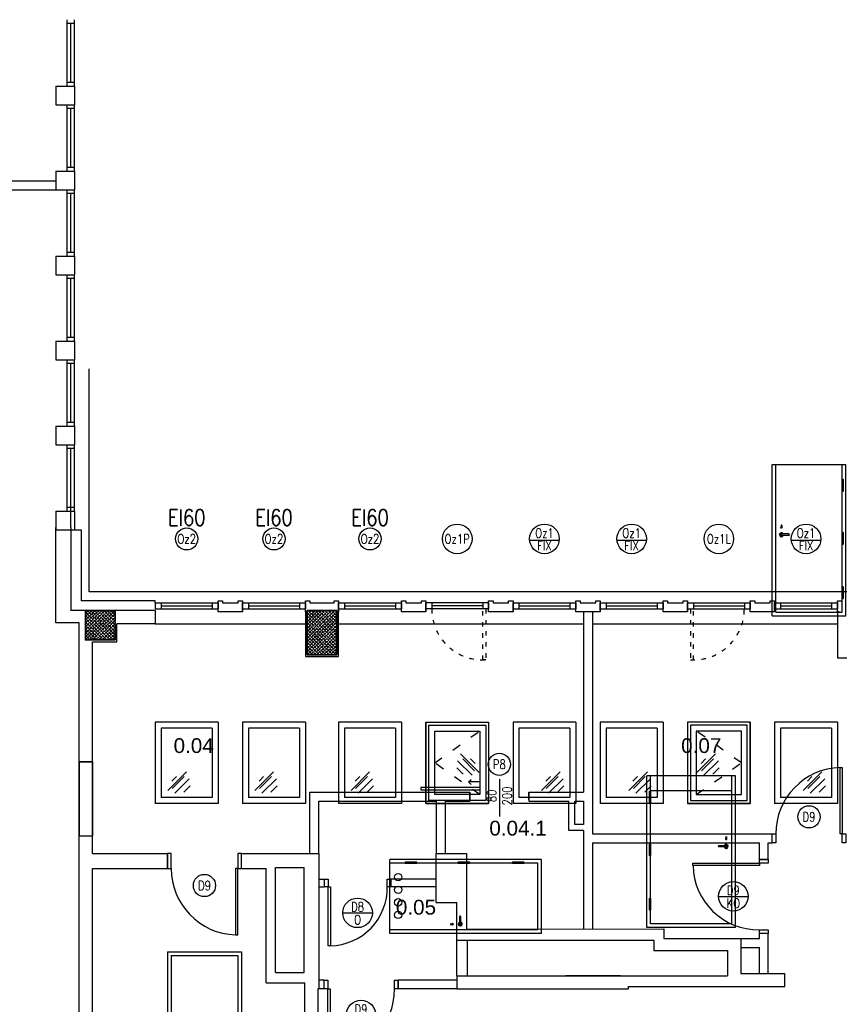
# Model space of a CAD drawing. Header units: millimetres. Extents: x 44889 to 52866, y -11417 to -4315.
# Tile 64 of 74: x 48862 to 49416, y -6253 to -5587. Entities that reach past the tile are written whole.
import ezdxf

# ---------------------------------------------------------------- set-up
doc = ezdxf.new("R2010")
doc.units = ezdxf.units.MM
doc.linetypes.add('Zestawienia drzwi i okien$0$ACAD_ISO03W100', pattern=[30, 12, -18])
doc.layers.get('0').update_dxf_attribs({"color": 9})
doc.layers.add('kreskowanie', color=9, linetype='Continuous', lineweight=18)
doc.layers.add('słupy gr0.7', color=9, linetype='Continuous', lineweight=35)
for name, color, linetype in [('Podkład', 9, 'Continuous'), ('Zestawienia drzwi i okien$0$+ stolarka przekrój', 251, 'Continuous'), ('Zestawienia drzwi i okien$0$^ opisy p.poż.', 251, 'Continuous')]:
    doc.layers.add(name, color=color, linetype=linetype)
doc.layers.add('Zestawienia drzwi i okien$0$+ stolarka widok', color=251, linetype='Continuous', plot=False)
doc.layers.add('Zestawienia drzwi i okien$0$^ opis stolarki', color=251, linetype='Continuous', lineweight=25, plot=False)
doc.styles.get("Standard").update_dxf_attribs({"font": 'arial.ttf', "height": 15})
doc.styles.add('Zestawienia drzwi i okien$0$anka1', font='romans.shx', dxfattribs={"width": 0.8})

# ---------------------------------------------------------------- blocks, each defined once
blk = doc.blocks.new('słup 4')
at = {"layer": 'kreskowanie'}
h = blk.add_hatch(dxfattribs=at)
h.set_pattern_fill('ANSI36', color=256, style=0)
h.set_pattern_definition([(45, (-20, -40), (1.6838, 6.17393), [7.9375, -1.5875, 0, -1.5875])])
h.paths.add_polyline_path([(20, 20), (-20, 20), (-20, -40), (20, -40)])
at = {"layer": 'słupy gr0.7'}
blk.add_lwpolyline([(-20, -40), (20, -40), (20, 20), (-20, 20)], close=True, dxfattribs=at)
blk = doc.blocks.new('słup 2')
at = {"layer": 'kreskowanie'}
h = blk.add_hatch(dxfattribs=at)
h.set_pattern_fill('ANSI36', color=256, style=0)
h.set_pattern_definition([(45, (-1340, -20), (1.683798, 6.173926), [7.9375, -1.5875, 0, -1.5875])])
h.paths.add_polyline_path([(20, -20), (20, 20), (-20, 20), (-20, -20)])
at = {"layer": 'słupy gr0.7'}
blk.add_lwpolyline([(-20, -20), (20, -20), (20, 20), (-20, 20)], close=True, dxfattribs=at)
blk = doc.blocks.new('*U15380')
for p, q in [((-17.2, -9.5), (8, 15.7)), ((-11.6, 2.8), (-5.4, 9.1)), ((-11.1, -7.2), (5.1, 9)), ((-7.7, -13.4), (11.9, 6.2)), ((4.5, -11.8), (13, -3.3))]:
    blk.add_line(p, q)
blk = doc.blocks.new('*U15605')
at = {"layer": 'Zestawienia drzwi i okien$0$+ stolarka przekrój'}
for p, q in [((-42.5, 4), (42.5, 4)), ((-42.5, 4), (-42.5, -4)), ((-34.5, 4), (-34.5, -4)), ((-34.5, 0), (34.5, 0)), ((34.5, 4), (34.5, -4)), ((42.5, 4), (42.5, -4)), ((-42.5, -4), (42.5, -4))]:
    blk.add_line(p, q, dxfattribs=at)
at = {"layer": 'Zestawienia drzwi i okien$0$+ stolarka widok'}
for p, q in [((42.5, -157.2), (-42.5, -157.2)), ((-42.5, -157.2), (-42.5, -267.2)), ((42.5, -157.2), (42.5, -267.2)), ((34.5, -165.2), (-34.5, -165.2)), ((-34.5, -165.2), (-34.5, -259.2)), ((34.5, -165.2), (34.5, -259.2)), ((34.5, -259.2), (-34.5, -259.2)), ((42.5, -267.2), (-42.5, -267.2))]:
    blk.add_line(p, q, dxfattribs=at)
at = {"layer": 'Zestawienia drzwi i okien$0$^ opis stolarki'}
blk.add_circle((0, 90.7), 15, dxfattribs=at)
at = {"layer": 'Zestawienia drzwi i okien$0$+ stolarka widok'}
blk.add_blockref('*U15380', (-8.5, -239.9), dxfattribs=at)
at = {"layer": 'Zestawienia drzwi i okien$0$^ opis stolarki', "ltscale": 0.1, "insert": (0, 90.7), "char_height": 12.5, "attachment_point": 5, "style": 'Zestawienia drzwi i okien$0$anka1'}
blk.add_mtext('Oz2', dxfattribs=at)
at = {"layer": 'Zestawienia drzwi i okien$0$^ opisy p.poż.', "ltscale": 0.1, "insert": (0, 119.6), "char_height": 22, "attachment_point": 5, "style": 'Zestawienia drzwi i okien$0$anka1'}
blk.add_mtext('EI60', dxfattribs=at)
blk = doc.blocks.new('*U15602')
at = {"layer": 'Zestawienia drzwi i okien$0$+ stolarka przekrój'}
for p, q in [((-42.5, 4), (42.5, 4)), ((-42.5, 4), (-42.5, -4)), ((-34.5, 4), (-34.5, -4)), ((-34.5, 0), (34.5, 0)), ((34.5, 4), (34.5, -4)), ((42.5, 4), (42.5, -4)), ((-42.5, -4), (42.5, -4))]:
    blk.add_line(p, q, dxfattribs=at)
at = {"layer": 'Zestawienia drzwi i okien$0$+ stolarka widok'}
for p, q in [((42.5, -157.2), (-42.5, -157.2)), ((-42.5, -157.2), (-42.5, -267.2)), ((42.5, -157.2), (42.5, -267.2)), ((34.5, -165.2), (-34.5, -165.2)), ((-34.5, -165.2), (-34.5, -259.2)), ((34.5, -165.2), (34.5, -259.2)), ((34.5, -259.2), (-34.5, -259.2)), ((42.5, -267.2), (-42.5, -267.2))]:
    blk.add_line(p, q, dxfattribs=at)
at = {"layer": 'Zestawienia drzwi i okien$0$^ opis stolarki'}
blk.add_circle((0, 90.7), 15, dxfattribs=at)
at = {"layer": 'Zestawienia drzwi i okien$0$+ stolarka widok'}
blk.add_blockref('*U15380', (-8.5, -239.9), dxfattribs=at)
at = {"layer": 'Zestawienia drzwi i okien$0$^ opis stolarki', "ltscale": 0.1, "insert": (0, 90.7), "char_height": 12.5, "attachment_point": 5, "style": 'Zestawienia drzwi i okien$0$anka1'}
blk.add_mtext('Oz2', dxfattribs=at)
at = {"layer": 'Zestawienia drzwi i okien$0$^ opisy p.poż.', "ltscale": 0.1, "insert": (0, 119.6), "char_height": 22, "attachment_point": 5, "style": 'Zestawienia drzwi i okien$0$anka1'}
blk.add_mtext('EI60', dxfattribs=at)
blk = doc.blocks.new('*U15401')
at = {"layer": 'Zestawienia drzwi i okien$0$+ stolarka przekrój'}
for points in [[(-50, -5), (-45, -5), (-45, 15), (-50, 15)], [(45, -5), (50, -5), (50, 15), (45, 15)], [(42, -95), (45, -95), (45, -5), (42, -5)]]:
    blk.add_lwpolyline(points, close=True, dxfattribs=at)
blk.add_arc((45, -5), 90, 180, 268.0898, dxfattribs=at)
at = {"layer": 'Zestawienia drzwi i okien$0$+ stolarka widok'}
for p, q in [((-50, -117.9), (-50, -322.9)), ((-50, -117.9), (50, -117.9)), ((50, -117.9), (50, -322.9)), ((-45, -122.9), (-45, -322.9)), ((-45, -122.9), (45, -122.9)), ((45, -122.9), (45, -322.9)), ((-50, -322.9), (50, -322.9))]:
    blk.add_line(p, q, dxfattribs=at)
at = {"layer": 'Zestawienia drzwi i okien$0$^ opis stolarki', "ltscale": 0.1}
blk.add_circle((0, -28.2), 15, dxfattribs=at)
at = {"layer": 'Zestawienia drzwi i okien$0$^ opis stolarki', "ltscale": 0.1, "insert": (0, -28.2), "char_height": 12.5, "attachment_point": 5, "line_spacing_factor": 0.8, "style": 'Zestawienia drzwi i okien$0$anka1'}
blk.add_mtext('D9', dxfattribs=at)
blk = doc.blocks.new('*U15794')
at = {"layer": 'Zestawienia drzwi i okien$0$+ stolarka przekrój'}
for points in [[(-45, -5), (-50, -5), (-50, 7), (-45, 7)], [(50, -5), (45, -5), (45, 7), (50, 7)], [(-42, -95), (-45, -95), (-45, -5), (-42, -5)]]:
    blk.add_lwpolyline(points, close=True, dxfattribs=at)
blk.add_arc((-45, -5), 90, 271.9102, 0, dxfattribs=at)
at = {"layer": 'Zestawienia drzwi i okien$0$+ stolarka widok'}
for p, q in [((-50, -300), (-50, -505)), ((50, -300), (-50, -300)), ((-45, -305), (-45, -505)), ((45, -305), (-45, -305)), ((45, -305), (45, -505)), ((50, -300), (50, -505)), ((-46.6, -331.3), (-45, -331.3)), ((-46.6, -331.7), (-45, -331.7)), ((-46.6, -404.8), (-45, -404.8)), ((-46.6, -405.2), (-45, -405.2)), ((36.9, -422.5), (36.9, -420.9)), ((37.9, -422.5), (37.9, -420.9)), ((-46.6, -476.3), (-45, -476.3)), ((-46.6, -476.7), (-45, -476.7)), ((50, -505), (-50, -505))]:
    blk.add_line(p, q, dxfattribs=at)
for points in [[(-45.8, -339.5), (-45.8, -339.5, 0.414214), (-45, -338.7), (-45, -324.3, 0.414214), (-45.8, -323.5), (-45.8, -323.5, 0.414214), (-46.6, -324.3), (-46.6, -338.7, 0.414214)], [(-45.8, -413), (-45.8, -413, 0.414214), (-45, -412.2), (-45, -397.8, 0.414214), (-45.8, -397), (-45.8, -397, 0.414214), (-46.6, -397.8), (-46.6, -412.2, 0.414214)], [(-45.8, -484.5), (-45.8, -484.5, 0.414214), (-45, -483.7), (-45, -469.3, 0.414214), (-45.8, -468.5), (-45.8, -468.5, 0.414214), (-46.6, -469.3), (-46.6, -483.7, 0.414214)]]:
    blk.add_lwpolyline(points, format="xyb", close=True, dxfattribs=at)
for points in [[(37.4, -409.1), (27.4, -409.1)], [(27.4, -410.9), (37.4, -410.9)]]:
    blk.add_lwpolyline(points, dxfattribs=at)
for centre, radius, start, end in [((27.4, -410), 0.853, 90, 270), ((37.2, -409.5), 2.5, 199.9502, 160.0498), ((37.4, -410), 2.5, 199.9502, 160.0498), ((37.4, -410), 0.853, 270, 90), ((37.4, -420), 1, 300, 240), ((37.4, -422.5), 0.5, 180, 0)]:
    blk.add_arc(centre, radius, start, end, dxfattribs=at)
at = {"layer": 'Zestawienia drzwi i okien$0$^ opis stolarki', "ltscale": 0.1}
blk.add_circle((0, -28.2), 15, dxfattribs=at)
at = {"layer": 'Zestawienia drzwi i okien$0$^ opis stolarki', "ltscale": 0.1, "insert": (0, -28.2), "char_height": 12.5, "attachment_point": 5, "rotation": 180, "line_spacing_factor": 0.8, "style": 'Zestawienia drzwi i okien$0$anka1'}
blk.add_mtext('D9', dxfattribs=at)
blk = doc.blocks.new('*U16255')
at = {"layer": 'Zestawienia drzwi i okien$0$+ stolarka przekrój', "linetype": 'Zestawienia drzwi i okien$0$ACAD_ISO03W100'}
blk.add_line((165, -5), (55, -5), dxfattribs=at)
at = {"layer": 'Zestawienia drzwi i okien$0$+ stolarka przekrój'}
for points in [[(-60, -5), (-55, -5), (-55, 7), (-60, 7)], [(55, -5), (60, -5), (60, 7), (55, 7)], [(52, -115), (55, -115), (55, -5), (52, -5)]]:
    blk.add_lwpolyline(points, close=True, dxfattribs=at)
blk.add_arc((54.6, -5.4), 109.6, 179.7766, 268.6654, dxfattribs=at)
at = {"layer": 'Zestawienia drzwi i okien$0$+ stolarka przekrój', "linetype": 'Zestawienia drzwi i okien$0$ACAD_ISO03W100'}
blk.add_arc((55.4, -5.4), 109.6, 269.7832, 0.2168, dxfattribs=at)
at = {"layer": 'Zestawienia drzwi i okien$0$+ stolarka widok'}
for p, q in [((-60, -300), (-60, -505)), ((-60, -300), (60, -300)), ((-55, -305), (-55, -505)), ((-55, -305), (55, -305)), ((55, -305), (55, -505)), ((60, -300), (60, -505)), ((56.6, -331.3), (55, -331.3)), ((56.6, -331.7), (55, -331.7)), ((56.6, -404.8), (55, -404.8)), ((56.6, -405.2), (55, -405.2)), ((-47.9, -422.5), (-47.9, -420.9)), ((-46.9, -422.5), (-46.9, -420.9)), ((56.6, -476.3), (55, -476.3)), ((56.6, -476.7), (55, -476.7)), ((-55, -485), (55, -485)), ((-60, -505), (60, -505))]:
    blk.add_line(p, q, dxfattribs=at)
for points in [[(55.8, -339.5), (55.8, -339.5, -0.414214), (55, -338.7), (55, -324.3, -0.414214), (55.8, -323.5), (55.8, -323.5, -0.414214), (56.6, -324.3), (56.6, -338.7, -0.414214)], [(55.8, -413), (55.8, -413, -0.414214), (55, -412.2), (55, -397.8, -0.414214), (55.8, -397), (55.8, -397, -0.414214), (56.6, -397.8), (56.6, -412.2, -0.414214)], [(55.8, -484.5), (55.8, -484.5, -0.414214), (55, -483.7), (55, -469.3, -0.414214), (55.8, -468.5), (55.8, -468.5, -0.414214), (56.6, -469.3), (56.6, -483.7, -0.414214)]]:
    blk.add_lwpolyline(points, format="xyb", close=True, dxfattribs=at)
for points in [[(-47.4, -409.1), (-37.4, -409.1)], [(-37.4, -410.9), (-47.4, -410.9)]]:
    blk.add_lwpolyline(points, dxfattribs=at)
for centre, radius, start, end in [((-47.4, -410), 2.5, 19.9502, 340.0498), ((-47.2, -409.5), 2.5, 19.9502, 340.0498), ((-47.4, -410), 0.853, 90, 270), ((-37.4, -410), 0.853, 270, 90), ((-47.4, -420), 1, 300, 240), ((-47.4, -422.5), 0.5, 180, 0)]:
    blk.add_arc(centre, radius, start, end, dxfattribs=at)
at = {"layer": 'Zestawienia drzwi i okien$0$^ opis stolarki'}
blk.add_line((20, -42.7), (-20, -42.7), dxfattribs=at)
blk.add_circle((0, -42.7), 20, dxfattribs=at)
at = {"layer": 'Zestawienia drzwi i okien$0$^ opis stolarki', "ltscale": 0.1, "char_height": 12.5, "attachment_point": 5, "rotation": 180, "style": 'Zestawienia drzwi i okien$0$anka1'}
for s, insert in [('WK', (0, -33.4)), ('D11', (0, -50.6))]:
    blk.add_mtext(s, dxfattribs=dict(at, insert=insert))
blk = doc.blocks.new('*U15734')
at = {"layer": 'Zestawienia drzwi i okien$0$+ stolarka przekrój'}
for points in [[(-45, -5), (-50, -5), (-50, 7), (-45, 7)], [(50, -5), (45, -5), (45, 7), (50, 7)], [(-42, -95), (-45, -95), (-45, -5), (-42, -5)]]:
    blk.add_lwpolyline(points, close=True, dxfattribs=at)
blk.add_arc((-43.6, -6.3), 88.6, 271.0534, 0.8568, dxfattribs=at)
at = {"layer": 'Zestawienia drzwi i okien$0$+ stolarka widok'}
for p, q in [((-50, -300), (-50, -505)), ((50, -300), (-50, -300)), ((-45, -305), (-45, -505)), ((45, -305), (-45, -305)), ((45, -305), (45, -505)), ((50, -300), (50, -505)), ((-46.6, -331.3), (-45, -331.3)), ((-46.6, -331.7), (-45, -331.7)), ((-46.6, -404.8), (-45, -404.8)), ((-46.6, -405.2), (-45, -405.2)), ((36.9, -422.5), (36.9, -420.9)), ((37.9, -422.5), (37.9, -420.9)), ((-46.6, -476.3), (-45, -476.3)), ((-46.6, -476.7), (-45, -476.7)), ((50, -505), (-50, -505))]:
    blk.add_line(p, q, dxfattribs=at)
for points in [[(-45.8, -339.5), (-45.8, -339.5, 0.414214), (-45, -338.7), (-45, -324.3, 0.414214), (-45.8, -323.5), (-45.8, -323.5, 0.414214), (-46.6, -324.3), (-46.6, -338.7, 0.414214)], [(-45.8, -413), (-45.8, -413, 0.414214), (-45, -412.2), (-45, -397.8, 0.414214), (-45.8, -397), (-45.8, -397, 0.414214), (-46.6, -397.8), (-46.6, -412.2, 0.414214)], [(-45.8, -484.5), (-45.8, -484.5, 0.414214), (-45, -483.7), (-45, -469.3, 0.414214), (-45.8, -468.5), (-45.8, -468.5, 0.414214), (-46.6, -469.3), (-46.6, -483.7, 0.414214)]]:
    blk.add_lwpolyline(points, format="xyb", close=True, dxfattribs=at)
for points in [[(37.4, -409.1), (27.4, -409.1)], [(27.4, -410.9), (37.4, -410.9)]]:
    blk.add_lwpolyline(points, dxfattribs=at)
for centre in [(-26.1, -493.9), (-9.1, -493.9), (7.9, -493.9), (24.9, -493.9)]:
    blk.add_circle(centre, 5, dxfattribs=at)
for centre, radius, start, end in [((27.4, -410), 0.853, 90, 270), ((37.2, -409.5), 2.5, 199.9502, 160.0498), ((37.4, -410), 2.5, 199.9502, 160.0498), ((37.4, -410), 0.853, 270, 90), ((37.4, -420), 1, 300, 240), ((37.4, -422.5), 0.5, 180, 0)]:
    blk.add_arc(centre, radius, start, end, dxfattribs=at)
at = {"layer": 'Zestawienia drzwi i okien$0$^ opis stolarki', "ltscale": 0.1}
blk.add_line((-20.2, -40.4), (19.8, -40.4), dxfattribs=at)
blk.add_circle((-0.2, -40.4), 20, dxfattribs=at)
at = {"layer": 'Zestawienia drzwi i okien$0$^ opis stolarki', "ltscale": 0.1, "char_height": 12.5, "attachment_point": 5, "line_spacing_factor": 0.8, "style": 'Zestawienia drzwi i okien$0$anka1'}
for s, insert in [('D9', (-0.2, -32.3)), ('O', (-0.2, -49.7))]:
    blk.add_mtext(s, dxfattribs=dict(at, insert=insert))
blk = doc.blocks.new('*U15856')
at = {"layer": 'Zestawienia drzwi i okien$0$+ stolarka przekrój'}
for points in [[(-40, -5), (-45, -5), (-45, 5), (-40, 5)], [(45, -5), (40, -5), (40, 5), (45, 5)], [(-37, -85), (-40, -85), (-40, -5), (-37, -5)]]:
    blk.add_lwpolyline(points, close=True, dxfattribs=at)
blk.add_arc((-38.3, -6.6), 78.3, 270.9594, 1.1941, dxfattribs=at)
at = {"layer": 'Zestawienia drzwi i okien$0$+ stolarka widok'}
for p, q in [((-45, -300), (-45, -505)), ((45, -300), (-45, -300)), ((-40, -305), (-40, -505)), ((40, -305), (-40, -305)), ((40, -305), (40, -505)), ((45, -300), (45, -505)), ((-41.6, -331.3), (-40, -331.3)), ((-41.6, -331.7), (-40, -331.7)), ((-41.6, -404.8), (-40, -404.8)), ((-41.6, -405.2), (-40, -405.2)), ((31.9, -422.5), (31.9, -420.9)), ((32.9, -422.5), (32.9, -420.9)), ((-41.6, -476.3), (-40, -476.3)), ((-41.6, -476.7), (-40, -476.7)), ((45, -505), (-45, -505))]:
    blk.add_line(p, q, dxfattribs=at)
for points in [[(-40.8, -339.5), (-40.8, -339.5, 0.414214), (-40, -338.7), (-40, -324.3, 0.414214), (-40.8, -323.5), (-40.8, -323.5, 0.414214), (-41.6, -324.3), (-41.6, -338.7, 0.414214)], [(-40.8, -413), (-40.8, -413, 0.414214), (-40, -412.2), (-40, -397.8, 0.414214), (-40.8, -397), (-40.8, -397, 0.414214), (-41.6, -397.8), (-41.6, -412.2, 0.414214)], [(-40.8, -484.5), (-40.8, -484.5, 0.414214), (-40, -483.7), (-40, -469.3, 0.414214), (-40.8, -468.5), (-40.8, -468.5, 0.414214), (-41.6, -469.3), (-41.6, -483.7, 0.414214)]]:
    blk.add_lwpolyline(points, format="xyb", close=True, dxfattribs=at)
for points in [[(32.4, -409.1), (22.4, -409.1)], [(22.4, -410.9), (32.4, -410.9)]]:
    blk.add_lwpolyline(points, dxfattribs=at)
for centre in [(-26.1, -493.9), (-9.1, -493.9), (7.9, -493.9), (24.9, -493.9)]:
    blk.add_circle(centre, 5, dxfattribs=at)
for centre, radius, start, end in [((22.4, -410), 0.853, 90, 270), ((32.2, -409.5), 2.5, 199.9502, 160.0498), ((32.4, -410), 2.5, 199.9502, 160.0498), ((32.4, -410), 0.853, 270, 90), ((32.4, -420), 1, 300, 240), ((32.4, -422.5), 0.5, 180, 0)]:
    blk.add_arc(centre, radius, start, end, dxfattribs=at)
at = {"layer": 'Zestawienia drzwi i okien$0$^ opis stolarki', "ltscale": 0.1}
blk.add_line((-20.2, -40.4), (19.8, -40.4), dxfattribs=at)
blk.add_circle((-0.2, -40.4), 20, dxfattribs=at)
at = {"layer": 'Zestawienia drzwi i okien$0$^ opis stolarki', "ltscale": 0.1, "char_height": 12.5, "attachment_point": 5, "line_spacing_factor": 0.8, "style": 'Zestawienia drzwi i okien$0$anka1'}
for s, insert in [('D8', (-0.2, -32.3)), ('O', (-0.2, -49.7))]:
    blk.add_mtext(s, dxfattribs=dict(at, insert=insert))
blk = doc.blocks.new('*U15806')
at = {"layer": 'Zestawienia drzwi i okien$0$+ stolarka przekrój'}
for points in [[(-45, -5), (-50, -5), (-50, 7), (-45, 7)], [(50, -5), (45, -5), (45, 7), (50, 7)], [(-42, -95), (-45, -95), (-45, -5), (-42, -5)]]:
    blk.add_lwpolyline(points, close=True, dxfattribs=at)
blk.add_arc((-43.6, -6.3), 88.6, 271.0534, 0.8568, dxfattribs=at)
at = {"layer": 'Zestawienia drzwi i okien$0$+ stolarka widok'}
for p, q in [((-50, -300), (-50, -505)), ((50, -300), (-50, -300)), ((-45, -305), (-45, -505)), ((45, -305), (-45, -305)), ((45, -305), (45, -505)), ((50, -300), (50, -505)), ((-46.6, -331.3), (-45, -331.3)), ((-46.6, -331.7), (-45, -331.7)), ((-46.6, -404.8), (-45, -404.8)), ((-46.6, -405.2), (-45, -405.2)), ((36.9, -422.5), (36.9, -420.9)), ((37.9, -422.5), (37.9, -420.9)), ((-46.6, -476.3), (-45, -476.3)), ((-46.6, -476.7), (-45, -476.7)), ((50, -505), (-50, -505))]:
    blk.add_line(p, q, dxfattribs=at)
for points in [[(-45.8, -339.5), (-45.8, -339.5, 0.414214), (-45, -338.7), (-45, -324.3, 0.414214), (-45.8, -323.5), (-45.8, -323.5, 0.414214), (-46.6, -324.3), (-46.6, -338.7, 0.414214)], [(-45.8, -413), (-45.8, -413, 0.414214), (-45, -412.2), (-45, -397.8, 0.414214), (-45.8, -397), (-45.8, -397, 0.414214), (-46.6, -397.8), (-46.6, -412.2, 0.414214)], [(-45.8, -484.5), (-45.8, -484.5, 0.414214), (-45, -483.7), (-45, -469.3, 0.414214), (-45.8, -468.5), (-45.8, -468.5, 0.414214), (-46.6, -469.3), (-46.6, -483.7, 0.414214)]]:
    blk.add_lwpolyline(points, format="xyb", close=True, dxfattribs=at)
for points in [[(37.4, -409.1), (27.4, -409.1)], [(27.4, -410.9), (37.4, -410.9)]]:
    blk.add_lwpolyline(points, dxfattribs=at)
for centre in [(-26.1, -493.9), (-9.1, -493.9), (7.9, -493.9), (24.9, -493.9)]:
    blk.add_circle(centre, 5, dxfattribs=at)
for centre, radius, start, end in [((27.4, -410), 0.853, 90, 270), ((37.2, -409.5), 2.5, 199.9502, 160.0498), ((37.4, -410), 2.5, 199.9502, 160.0498), ((37.4, -410), 0.853, 270, 90), ((37.4, -420), 1, 300, 240), ((37.4, -422.5), 0.5, 180, 0)]:
    blk.add_arc(centre, radius, start, end, dxfattribs=at)
at = {"layer": 'Zestawienia drzwi i okien$0$^ opis stolarki', "ltscale": 0.1}
blk.add_line((-0.2, -60.4), (-0.2, -20.4), dxfattribs=at)
blk.add_circle((-0.2, -40.4), 20, dxfattribs=at)
at = {"layer": 'Zestawienia drzwi i okien$0$^ opis stolarki', "ltscale": 0.1, "char_height": 12.5, "attachment_point": 5, "rotation": 90, "line_spacing_factor": 0.8, "style": 'Zestawienia drzwi i okien$0$anka1'}
for s, insert in [('D9', (-8.3, -40.4)), ('KO', (9.1, -40.4))]:
    blk.add_mtext(s, dxfattribs=dict(at, insert=insert))
blk = doc.blocks.new('*U15588')
at = {"layer": 'Zestawienia drzwi i okien$0$+ stolarka przekrój'}
for p, q in [((-42.5, 4), (42.5, 4)), ((-42.5, 4), (-42.5, -4)), ((-34.5, 4), (-34.5, -4)), ((-34.5, 0), (34.5, 0)), ((34.5, 4), (34.5, -4)), ((42.5, 4), (42.5, -4)), ((-42.5, -4), (42.5, -4))]:
    blk.add_line(p, q, dxfattribs=at)
at = {"layer": 'Zestawienia drzwi i okien$0$+ stolarka widok'}
for p, q in [((42.5, -157.2), (-42.5, -157.2)), ((-42.5, -157.2), (-42.5, -267.2)), ((42.5, -157.2), (42.5, -267.2)), ((34.5, -165.2), (-34.5, -165.2)), ((-34.5, -165.2), (-34.5, -259.2)), ((34.5, -165.2), (34.5, -259.2)), ((34.5, -259.2), (-34.5, -259.2)), ((42.5, -267.2), (-42.5, -267.2))]:
    blk.add_line(p, q, dxfattribs=at)
at = {"layer": 'Zestawienia drzwi i okien$0$^ opis stolarki'}
blk.add_line((-19.9, 88.9), (19.9, 88.9), dxfattribs=at)
blk.add_circle((0, 90.7), 20, dxfattribs=at)
at = {"layer": 'Zestawienia drzwi i okien$0$+ stolarka widok'}
blk.add_blockref('*U15380', (13.4, -239.9), dxfattribs=at)
at = {"layer": 'Zestawienia drzwi i okien$0$^ opis stolarki', "ltscale": 0.1, "char_height": 12.5, "attachment_point": 5, "style": 'Zestawienia drzwi i okien$0$anka1'}
for s, insert in [('Oz1', (0, 98.5)), ('FIX', (0, 81.6))]:
    blk.add_mtext(s, dxfattribs=dict(at, insert=insert))
blk = doc.blocks.new('*U15583')
at = {"layer": 'Zestawienia drzwi i okien$0$+ stolarka przekrój'}
for p, q in [((42.5, 4), (-42.5, 4)), ((-42.5, 4), (-42.5, -4)), ((-34.5, 4), (-34.5, -4)), ((34.5, 0), (-34.5, 0)), ((34.5, 4), (34.5, -4)), ((42.5, 4), (42.5, -4)), ((42.5, -4), (-42.5, -4)), ((38.5, -73), (34.5, -73))]:
    blk.add_line(p, q, dxfattribs=at)
at = {"layer": 'Zestawienia drzwi i okien$0$+ stolarka przekrój', "linetype": 'Zestawienia drzwi i okien$0$ACAD_ISO03W100', "ltscale": 0.5}
for p, q in [((34.5, -73), (34.5, -4)), ((38.5, -4), (38.5, -73))]:
    blk.add_line(p, q, dxfattribs=at)
blk.add_arc((34.5, -4), 69, 180, 273.3234, dxfattribs=at)
at = {"layer": 'Zestawienia drzwi i okien$0$+ stolarka widok'}
for p, q in [((-42.5, -157.2), (42.5, -157.2)), ((-42.5, -157.2), (-42.5, -267.2)), ((42.5, -157.2), (42.5, -267.2)), ((-42.5, -267.2), (42.5, -267.2))]:
    blk.add_line(p, q, dxfattribs=at)
at = {"layer": 'Zestawienia drzwi i okien$0$+ stolarka widok', "linetype": 'Zestawienia drzwi i okien$0$ACAD_ISO03W100'}
for p, q in [((-30.5, -212.2), (30.5, -169.2)), ((30.5, -255.2), (-30.5, -212.2))]:
    blk.add_line(p, q, dxfattribs=at)
at = {"layer": 'Zestawienia drzwi i okien$0$+ stolarka widok'}
for points in [[(-42.5, -157.2), (42.5, -157.2), (42.5, -267.2), (-42.5, -267.2)], [(-38.5, -161.2), (38.5, -161.2), (38.5, -263.2), (-38.5, -263.2)], [(-30.5, -169.2), (30.5, -169.2), (30.5, -255.2), (-30.5, -255.2)]]:
    blk.add_lwpolyline(points, close=True, dxfattribs=at)
at = {"layer": 'Zestawienia drzwi i okien$0$^ opis stolarki'}
blk.add_circle((0, 90.7), 20, dxfattribs=at)
at = {"layer": 'Zestawienia drzwi i okien$0$+ stolarka widok', "xscale": -1}
blk.add_blockref('*U15380', (12.5, -215.7), dxfattribs=at)
at = {"layer": 'Zestawienia drzwi i okien$0$^ opis stolarki', "ltscale": 0.1, "insert": (0, 90.7), "char_height": 12.5, "attachment_point": 5, "style": 'Zestawienia drzwi i okien$0$anka1'}
blk.add_mtext('Oz1P', dxfattribs=at)
blk = doc.blocks.new('*U15578')
at = {"layer": 'Zestawienia drzwi i okien$0$+ stolarka przekrój'}
for p, q in [((-42.5, 4), (42.5, 4)), ((-42.5, 4), (-42.5, -4)), ((-34.5, 4), (-34.5, -4)), ((-34.5, 0), (34.5, 0)), ((34.5, 4), (34.5, -4)), ((42.5, 4), (42.5, -4)), ((-42.5, -4), (42.5, -4)), ((-38.5, -73), (-34.5, -73))]:
    blk.add_line(p, q, dxfattribs=at)
at = {"layer": 'Zestawienia drzwi i okien$0$+ stolarka przekrój', "linetype": 'Zestawienia drzwi i okien$0$ACAD_ISO03W100', "ltscale": 0.5}
for p, q in [((-38.5, -4), (-38.5, -73)), ((-34.5, -73), (-34.5, -4))]:
    blk.add_line(p, q, dxfattribs=at)
blk.add_arc((-34.5, -4), 69, 266.6766, 0, dxfattribs=at)
at = {"layer": 'Zestawienia drzwi i okien$0$+ stolarka widok'}
for p, q in [((42.5, -157.2), (-42.5, -157.2)), ((-42.5, -157.2), (-42.5, -267.2)), ((42.5, -157.2), (42.5, -267.2)), ((42.5, -267.2), (-42.5, -267.2))]:
    blk.add_line(p, q, dxfattribs=at)
at = {"layer": 'Zestawienia drzwi i okien$0$+ stolarka widok', "linetype": 'Zestawienia drzwi i okien$0$ACAD_ISO03W100'}
for p, q in [((30.5, -212.2), (-30.5, -169.2)), ((-30.5, -255.2), (30.5, -212.2))]:
    blk.add_line(p, q, dxfattribs=at)
at = {"layer": 'Zestawienia drzwi i okien$0$+ stolarka widok'}
for points in [[(42.5, -157.2), (-42.5, -157.2), (-42.5, -267.2), (42.5, -267.2)], [(38.5, -161.2), (-38.5, -161.2), (-38.5, -263.2), (38.5, -263.2)], [(30.5, -169.2), (-30.5, -169.2), (-30.5, -255.2), (30.5, -255.2)]]:
    blk.add_lwpolyline(points, close=True, dxfattribs=at)
at = {"layer": 'Zestawienia drzwi i okien$0$^ opis stolarki'}
blk.add_circle((0, 90.7), 20, dxfattribs=at)
at = {"layer": 'Zestawienia drzwi i okien$0$+ stolarka widok'}
blk.add_blockref('*U15380', (-12.5, -215.7), dxfattribs=at)
at = {"layer": 'Zestawienia drzwi i okien$0$^ opis stolarki', "ltscale": 0.1, "insert": (0, 90.7), "char_height": 12.5, "attachment_point": 5, "style": 'Zestawienia drzwi i okien$0$anka1'}
blk.add_mtext('Oz1L', dxfattribs=at)

msp = doc.modelspace()

# ---------------------------------------------------------------- hatches: boundary and pattern name
at = {"layer": 'Podkład'}
h = msp.add_hatch(dxfattribs=at)
h.set_pattern_fill('ANSI36', color=256, scale=0.5, style=0)
h.set_pattern_definition([(45, (48246.0162, -6006.1265), (0.841899, 3.086963), [3.96875, -0.79375, 0, -0.79375])])
h.paths.add_polyline_path([(48926.02, -6006.13), (48926.02, -5986.13), (48906.02, -5986.13), (48906.02, -6006.13)])
h = msp.add_hatch(dxfattribs=at)
h.set_pattern_fill('ANSI36', color=256, scale=0.5, style=0)
h.set_pattern_definition([(45, (49056.0162, -6016.1265), (0.8419, 3.08696), [3.96875, -0.79375, 0, -0.79375])])
h.paths.add_polyline_path([(49076.02, -6016.13), (49076.02, -5986.13), (49056.02, -5986.13), (49056.02, -6016.13)])

# ---------------------------------------------------------------- linework, layer by layer
for p, q in [((48893.52, -5586.63), (48893.52, -5631.63)), ((48898.52, -5631.63), (48898.52, -5586.63)), ((48898.52, -5589.13), (48893.52, -5589.13)), ((48896.02, -5629.13), (48896.02, -5589.13)), ((48886.02, -5631.63), (48898.52, -5631.63)), ((48886.02, -5631.63), (48886.02, -5644.13)), ((48898.52, -5629.13), (48893.52, -5629.13)), ((48898.52, -5631.63), (48898.52, -5644.13)), ((48886.02, -5644.13), (48898.52, -5644.13)), ((48893.52, -5644.13), (48893.52, -5689.13)), ((48898.52, -5646.63), (48893.52, -5646.63)), ((48896.02, -5686.63), (48896.02, -5646.63)), ((48898.52, -5689.13), (48898.52, -5644.13)), ((48898.52, -5686.63), (48893.52, -5686.63)), ((48886.02, -5689.13), (48898.52, -5689.13)), ((48886.02, -5689.13), (48886.02, -5701.63)), ((48898.52, -5689.13), (48898.52, -5701.63)), ((48835.02, -5695.63), (48886.02, -5695.63)), ((48822.52, -5701.63), (48886.02, -5701.63)), ((48886.02, -5701.63), (48898.52, -5701.63)), ((48893.52, -5701.63), (48893.52, -5746.63)), ((48898.52, -5704.13), (48893.52, -5704.13)), ((48896.02, -5744.13), (48896.02, -5704.13)), ((48898.52, -5746.63), (48898.52, -5701.63)), ((48886.02, -5746.63), (48898.52, -5746.63)), ((48886.02, -5746.63), (48886.02, -5759.13)), ((48898.52, -5744.13), (48893.52, -5744.13)), ((48898.52, -5746.63), (48898.52, -5759.13)), ((48886.02, -5759.13), (48898.52, -5759.13)), ((48893.52, -5759.13), (48893.52, -5804.13)), ((48898.52, -5804.13), (48898.52, -5759.13)), ((48898.52, -5761.63), (48893.52, -5761.63)), ((48896.02, -5801.63), (48896.02, -5761.63)), ((48886.02, -5804.13), (48898.52, -5804.13)), ((48886.02, -5804.13), (48886.02, -5816.63)), ((48898.52, -5801.63), (48893.52, -5801.63)), ((48898.52, -5804.13), (48898.52, -5816.63)), ((48886.02, -5816.63), (48898.52, -5816.63)), ((48893.52, -5816.63), (48893.52, -5861.63)), ((48898.52, -5819.13), (48893.52, -5819.13)), ((48896.02, -5859.13), (48896.02, -5819.13)), ((48898.52, -5861.63), (48898.52, -5816.63)), ((48896.02, -5828.88), (48896.02, -5825.13)), ((48908.52, -5973.63), (48908.52, -5822.85)), ((48898.52, -5859.13), (48893.52, -5859.13)), ((48886.02, -5861.63), (48898.52, -5861.63)), ((48886.02, -5861.63), (48886.02, -5874.13)), ((48898.52, -5861.63), (48898.52, -5874.13)), ((48886.02, -5874.13), (48898.52, -5874.13)), ((48893.52, -5874.13), (48893.52, -5919.13)), ((48898.52, -5876.63), (48893.52, -5876.63)), ((48896.02, -5916.63), (48896.02, -5876.63)), ((48898.52, -5919.13), (48898.52, -5874.13)), ((48896.02, -5887.38), (48896.02, -5883.63)), ((48896.02, -5930.13), (48896.02, -5883.63)), ((48886.02, -5919.13), (48898.52, -5919.13)), ((48886.02, -5919.13), (48886.02, -5931.63)), ((48898.52, -5916.63), (48893.52, -5916.63)), ((48898.52, -5919.13), (48898.52, -5931.63)), ((48886.02, -5994.61), (48886.02, -5930.13)), ((48886.02, -5931.63), (48898.52, -5931.63)), ((48896.02, -5930.13), (48896.02, -5986.13)), ((48896.02, -5931.63), (48903.02, -5931.63)), ((48903.02, -5931.63), (48903.02, -5979.63)), ((48953.27, -5979.63), (48903.02, -5979.63)), ((50843.52, -5973.63), (48908.52, -5973.63)), ((48953.27, -5981.13), (48953.27, -5979.63)), ((48995.77, -5987.13), (48995.77, -5979.63)), ((48995.77, -5979.63), (48998.77, -5979.63)), ((48998.77, -5979.63), (48998.77, -5981.13)), ((49009.27, -5981.13), (49009.27, -5979.63)), ((49009.27, -5979.63), (49012.27, -5979.63)), ((49012.27, -5979.63), (49012.27, -5987.13)), ((49054.77, -5987.13), (49054.77, -5979.63)), ((49054.77, -5979.63), (49057.77, -5979.63)), ((49057.77, -5979.63), (49057.77, -5981.13)), ((49074.27, -5981.13), (49074.27, -5979.63)), ((49074.27, -5979.63), (49077.27, -5979.63)), ((49077.27, -5979.63), (49077.27, -5987.13)), ((49119.77, -5987.13), (49119.77, -5979.63)), ((49119.77, -5979.63), (49122.77, -5979.63)), ((49122.77, -5979.63), (49122.77, -5981.13)), ((49133.27, -5981.13), (49133.27, -5979.63)), ((49133.27, -5979.63), (49136.27, -5979.63)), ((49136.27, -5979.63), (49136.27, -5987.13)), ((49178.77, -5987.13), (49178.77, -5979.63)), ((49178.77, -5979.63), (49181.77, -5979.63)), ((49181.77, -5979.63), (49181.77, -5981.13)), ((49192.27, -5981.13), (49192.27, -5979.63)), ((49192.27, -5979.63), (49195.27, -5979.63)), ((49195.27, -5979.63), (49195.27, -5987.13)), ((49237.77, -5987.13), (49237.77, -5979.63)), ((49237.77, -5979.63), (49240.77, -5979.63)), ((49240.77, -5979.63), (49240.77, -5981.13)), ((49251.27, -5981.13), (49251.27, -5979.63)), ((49251.27, -5979.63), (49254.27, -5979.63)), ((49254.27, -5979.63), (49254.27, -5987.13)), ((49296.77, -5987.13), (49296.77, -5979.63)), ((49296.77, -5979.63), (49299.77, -5979.63)), ((49299.77, -5979.63), (49299.77, -5981.13)), ((49310.27, -5981.13), (49310.27, -5979.63)), ((49310.27, -5979.63), (49313.27, -5979.63)), ((49313.27, -5979.63), (49313.27, -5987.13)), ((49355.77, -5987.13), (49355.77, -5979.63)), ((49355.77, -5979.63), (49358.77, -5979.63)), ((49358.77, -5979.63), (49358.77, -5981.13)), ((49369.27, -5981.13), (49369.27, -5979.63)), ((49369.27, -5979.63), (49372.27, -5979.63)), ((49372.27, -5979.63), (49372.27, -5987.13)), ((49414.77, -5987.13), (49414.77, -5979.63)), ((49414.77, -5979.63), (49417.77, -5979.63)), ((48953.27, -5986.13), (48896.02, -5986.13)), ((48953.27, -5986.13), (48953.27, -5995.11)), ((48995.77, -5986.13), (48995.77, -5981.13)), ((48998.77, -5981.13), (49009.27, -5981.13)), ((49012.27, -5986.13), (49012.27, -5981.13)), ((49054.77, -5986.13), (49054.77, -5981.13)), ((49057.77, -5981.13), (49074.27, -5981.13)), ((49077.27, -5986.13), (49077.27, -5981.13)), ((49119.77, -5986.13), (49119.77, -5981.13)), ((49122.77, -5981.13), (49133.27, -5981.13)), ((49136.27, -5986.13), (49136.27, -5981.13)), ((49178.77, -5986.13), (49178.77, -5981.13)), ((49181.77, -5981.13), (49192.27, -5981.13)), ((49195.27, -5986.13), (49195.27, -5981.13)), ((49237.77, -5986.13), (49237.77, -5981.13)), ((49240.77, -5981.13), (49251.27, -5981.13)), ((49254.27, -5986.13), (49254.27, -5981.13)), ((49296.77, -5986.13), (49296.77, -5981.13)), ((49299.77, -5981.13), (49310.27, -5981.13)), ((49313.27, -5986.13), (49313.27, -5981.13)), ((49355.77, -5986.13), (49355.77, -5981.13)), ((49358.77, -5981.13), (49369.27, -5981.13)), ((49372.27, -5986.13), (49372.27, -5981.13)), ((49414.77, -5986.13), (49414.77, -5981.13)), ((49012.27, -5987.13), (48995.77, -5987.13)), ((49012.27, -5987.13), (49012.27, -5987.13)), ((49054.77, -5987.13), (49054.77, -6017.38)), ((49056.02, -5987.13), (49054.77, -5987.13)), ((49077.27, -5987.13), (49076.02, -5987.13)), ((49077.27, -6017.38), (49077.27, -5987.13)), ((49136.27, -5987.13), (49119.77, -5987.13)), ((49136.27, -5987.13), (49136.27, -5987.13)), ((49195.27, -5987.13), (49178.77, -5987.13)), ((49195.27, -5987.13), (49195.27, -5987.13)), ((49254.27, -5987.13), (49237.77, -5987.13)), ((49243.02, -5987.13), (49243.02, -6109.11)), ((49249.02, -5987.13), (49249.02, -6137.35)), ((49254.27, -5987.13), (49254.27, -5987.13)), ((49313.27, -5987.13), (49296.77, -5987.13)), ((49313.27, -5987.13), (49313.27, -5987.13)), ((49372.27, -5987.13), (49355.77, -5987.13)), ((49372.27, -5987.13), (49372.27, -5987.13)), ((49414.77, -5987.13), (49414.77, -6018.11)), ((49416.02, -5987.13), (49414.77, -5987.13)), ((48901.83, -5994.61), (48886.02, -5994.61)), ((48901.83, -6088.61), (48901.83, -5994.61)), ((48927.27, -6007.38), (48927.27, -5995.11)), ((48953.27, -5995.11), (48927.27, -5995.11)), ((48953.27, -5995.11), (49054.52, -5995.11)), ((49077.27, -5995.11), (49243.02, -5995.11)), ((49249.02, -5995.11), (49414.77, -5995.11)), ((48910.83, -6007.38), (48927.27, -6007.38)), ((48910.83, -6088.61), (48910.83, -6007.38)), ((49054.77, -6017.38), (49077.27, -6017.38)), ((49414.77, -6018.11), (49427.83, -6018.11)), ((48901.83, -6138.61), (48901.83, -6088.61)), ((48901.83, -6088.61), (48910.83, -6088.61)), ((48910.83, -6088.61), (48910.83, -6138.61)), ((49057.83, -6109.11), (49166.02, -6109.11)), ((49057.83, -6150.63), (49057.83, -6109.11)), ((49166.02, -6109.11), (49166.02, -6115.11)), ((49166.02, -6109.11), (49166.02, -6109.11)), ((49166.02, -6109.11), (49166.02, -6114.11)), ((49166.02, -6114.11), (49166.02, -6109.11)), ((49166.02, -6109.11), (49166.02, -6114.11)), ((49166.02, -6114.11), (49166.02, -6109.11)), ((49166.02, -6109.11), (49166.02, -6109.11)), ((49206.02, -6109.11), (49243.02, -6109.11)), ((49206.02, -6109.11), (49206.02, -6115.11)), ((49206.02, -6109.11), (49206.02, -6109.11)), ((49206.02, -6109.11), (49206.02, -6114.11)), ((49206.02, -6114.11), (49206.02, -6109.11)), ((49206.02, -6109.11), (49206.02, -6114.11)), ((49206.02, -6114.11), (49206.02, -6109.11)), ((49206.02, -6109.11), (49206.02, -6109.11)), ((49063.83, -6115.11), (49143.33, -6115.11)), ((49063.83, -6150.63), (49063.83, -6115.11)), ((49143.33, -6115.11), (49143.33, -6150.63)), ((49149.33, -6115.11), (49166.02, -6115.11)), ((49149.33, -6115.11), (49149.33, -6150.63)), ((49166.02, -6114.11), (49166.02, -6114.11)), ((49166.02, -6114.11), (49166.02, -6114.11)), ((49166.02, -6114.11), (49166.02, -6114.11)), ((49206.02, -6114.11), (49206.02, -6114.11)), ((49206.02, -6115.11), (49233.02, -6115.11)), ((49233.02, -6134.93), (49233.02, -6115.11)), ((49237.02, -6130.93), (49237.02, -6115.11)), ((49237.02, -6115.11), (49243.02, -6115.11)), ((49243.02, -6115.11), (49243.02, -6130.93)), ((49243.02, -6130.93), (49237.02, -6130.93)), ((48901.83, -6138.61), (48910.83, -6138.61)), ((48901.83, -6263.61), (48901.83, -6138.61)), ((48910.83, -6150.63), (48910.83, -6138.61)), ((49243.02, -6134.93), (49233.02, -6134.93)), ((49243.02, -6134.93), (49243.02, -6201.63)), ((49249.02, -6137.35), (49370.52, -6137.35)), ((49370.52, -6143.35), (49370.52, -6137.35)), ((49249.02, -6143.35), (49249.02, -6201.63)), ((49249.02, -6143.35), (49361.99, -6143.35)), ((49361.99, -6154.63), (49361.99, -6143.35)), ((49367.99, -6143.35), (49370.52, -6143.35)), ((49367.99, -6154.63), (49367.99, -6143.35)), ((48910.83, -6150.63), (48961.52, -6150.63)), ((48961.52, -6160.61), (48961.52, -6150.63)), ((49011.52, -6150.63), (49063.83, -6150.63)), ((49011.52, -6160.61), (49011.52, -6150.63)), ((49063.83, -6150.63), (49063.83, -6164.11)), ((49143.33, -6150.63), (49163.83, -6150.63)), ((49143.33, -6183.61), (49143.33, -6150.63)), ((49163.83, -6150.63), (49163.83, -6201.63)), ((49367.99, -6154.63), (49361.99, -6154.63)), ((48910.83, -6263.61), (48910.83, -6160.61)), ((48910.83, -6160.61), (48961.52, -6160.61)), ((49011.52, -6160.61), (49028.33, -6160.61)), ((49028.33, -6238.11), (49028.33, -6160.61)), ((49034.52, -6231.13), (49034.52, -6160.13)), ((49034.52, -6160.13), (49054.02, -6160.13)), ((49054.02, -6231.13), (49054.02, -6160.13)), ((49063.83, -6164.11), (49063.83, -6242.11)), ((49063.83, -6164.11), (49063.83, -6164.11)), ((49063.83, -6168), (49067.7, -6168)), ((49063.83, -6173), (49067.7, -6173)), ((49067.7, -6173), (49067.7, -6168)), ((49072.24, -6168), (49072.24, -6168)), ((49143.33, -6168), (49112.7, -6168)), ((49112.7, -6168), (49112.7, -6173)), ((49143.33, -6173), (49112.7, -6173)), ((49143.33, -6183.61), (49157.33, -6183.61)), ((49157.33, -6209.13), (49157.33, -6183.61)), ((49163.83, -6201.63), (49297.33, -6201.61)), ((49297.33, -6201.61), (49297.33, -6208.11)), ((49361.99, -6208.13), (49361.99, -6204.63)), ((49367.99, -6204.63), (49361.99, -6204.63)), ((49367.99, -6231.61), (49367.99, -6204.63)), ((49157.33, -6209.13), (49290.52, -6209.13)), ((49157.33, -6233.18), (49157.33, -6209.13)), ((49164.52, -6233.18), (49164.52, -6209.13)), ((49290.52, -6209.13), (49290.52, -6216.13)), ((49297.33, -6208.11), (49349.33, -6208.13)), ((49349.33, -6208.13), (49361.99, -6208.13)), ((49349.33, -6208.13), (49349.33, -6231.61)), ((49290.52, -6216.13), (49340.33, -6216.13)), ((49340.33, -6216.13), (49340.33, -6233.18)), ((49349.33, -6214.13), (49361.99, -6214.13)), ((49361.99, -6231.61), (49361.99, -6214.13)), ((49034.52, -6231.13), (49054.02, -6231.13)), ((49349.33, -6231.61), (49379.08, -6231.61)), ((49379.08, -6240.61), (49379.08, -6231.61)), ((49028.33, -6238.11), (49054.33, -6238.11)), ((49054.33, -6266.36), (49054.33, -6238.11)), ((49067.52, -6236.11), (49063.83, -6236.11)), ((49067.52, -6242.11), (49067.52, -6236.11)), ((49157.33, -6236.11), (49117.52, -6236.11)), ((49117.52, -6242.11), (49117.52, -6236.11)), ((49157.33, -6233.18), (49157.33, -6242.11)), ((49157.33, -6233.18), (49253.89, -6233.18)), ((49268.04, -6233.18), (49231.02, -6233.18)), ((49246.59, -6233.18), (49340.33, -6233.18)), ((49063.33, -6242.11), (49063.33, -6266.36)), ((49063.83, -6242.11), (49063.33, -6242.11)), ((49067.52, -6242.11), (49063.83, -6242.11)), ((49157.33, -6242.11), (49117.52, -6242.11)), ((49157.33, -6242.11), (49273.33, -6242.11)), ((49273.33, -6240.61), (49379.08, -6240.61)), ((49273.33, -6242.11), (49273.33, -6240.61))]:
    msp.add_line(p, q, dxfattribs=at)
at = {"layer": 'Podkład', "ltscale": 0.1}
msp.add_line((49186.02, -6100.2), (49186.02, -6125.52), dxfattribs=at)
at = {"layer": 'Podkład'}
for points in [[(48906.02, -6006.13), (48926.02, -6006.13), (48926.02, -5986.13), (48906.02, -5986.13)], [(49056.02, -6016.13), (49076.02, -6016.13), (49076.02, -5986.13), (49056.02, -5986.13)], [(48901.83, -6138.61), (48910.83, -6138.61), (48910.83, -6088.61), (48901.83, -6088.61)], [(49132.97, -6106.02), (49132.97, -6107.52), (49172.97, -6107.52), (49172.97, -6106.02)]]:
    msp.add_lwpolyline(points, close=True, dxfattribs=at)
for points in [[(49172.61, -6102.19), (49165.11, -6102.19), (49166.97, -6100.42)], [(49172.61, -6102.19), (49165.11, -6102.19), (49166.97, -6103.96)]]:
    msp.add_lwpolyline(points, dxfattribs=at)
msp.add_circle((49186.02, -6090.2), 7.5, dxfattribs=at)

# ---------------------------------------------------------------- block references
at = {"layer": 'Podkład', "xscale": 0.5, "yscale": 0.5, "zscale": 0.5}
for name, p, rotation in [('*U15794', (49395.52, -6139.85), 180), ('*U16255', (49315.83, -6350.61), 180), ('*U15806', (49364.49, -6179.63), 270)]:
    msp.add_blockref(name, p, dxfattribs=dict(at, rotation=rotation))
at = {"layer": 'Podkład', "yscale": 0.5, "zscale": 0.5}
for name, p, xscale in [('*U15605', (48974.52, -5983.13), 0.5), ('*U15602', (49033.52, -5983.13), 0.5), ('*U15602', (49098.52, -5983.13), 0.5), ('*U15583', (49157.52, -5983.13), 0.5), ('*U15588', (49216.52, -5983.13), 0.5), ('*U15588', (49275.52, -5983.13), 0.5), ('*U15578', (49334.52, -5983.13), 0.5), ('*U15588', (49393.52, -5983.13), 0.5), ('słup 2', (48916.02, -5996.13), -0.5), ('słup 4', (49066.02, -5996.13), -0.5), ('*U15401', (48986.52, -6158.11), 0.5), ('*U15856', (49090.2, -6170.5), 0.5), ('*U15734', (49092.51, -6239.61), 0.5)]:
    msp.add_blockref(name, p, dxfattribs=dict(at, xscale=xscale))

# ---------------------------------------------------------------- texts
at = {"layer": 'Podkład', "char_height": 10, "attachment_point": 5}
for s, insert in [('0.04', (48979.23, -6077.64)), ('0.07', (49322.61, -6077.64)), ('0.04.1', (49198.66, -6133.48)), ('0.05', (49129.61, -6186.94))]:
    msp.add_mtext(s, dxfattribs=dict(at, insert=insert))
at = {"layer": 'Podkład', "ltscale": 0.1, "insert": (49186.02, -6090.2), "char_height": 6.25, "attachment_point": 5, "style": 'Zestawienia drzwi i okien$0$anka1'}
msp.add_mtext('P8', dxfattribs=at)
at = {"layer": 'Podkład', "ltscale": 0.1, "insert": (49186.02, -6111.61), "char_height": 6.25, "attachment_point": 5, "rotation": 90, "style": 'Zestawienia drzwi i okien$0$anka1'}
msp.add_mtext('80\\P200', dxfattribs=at)

doc.saveas('drawing.dxf')
